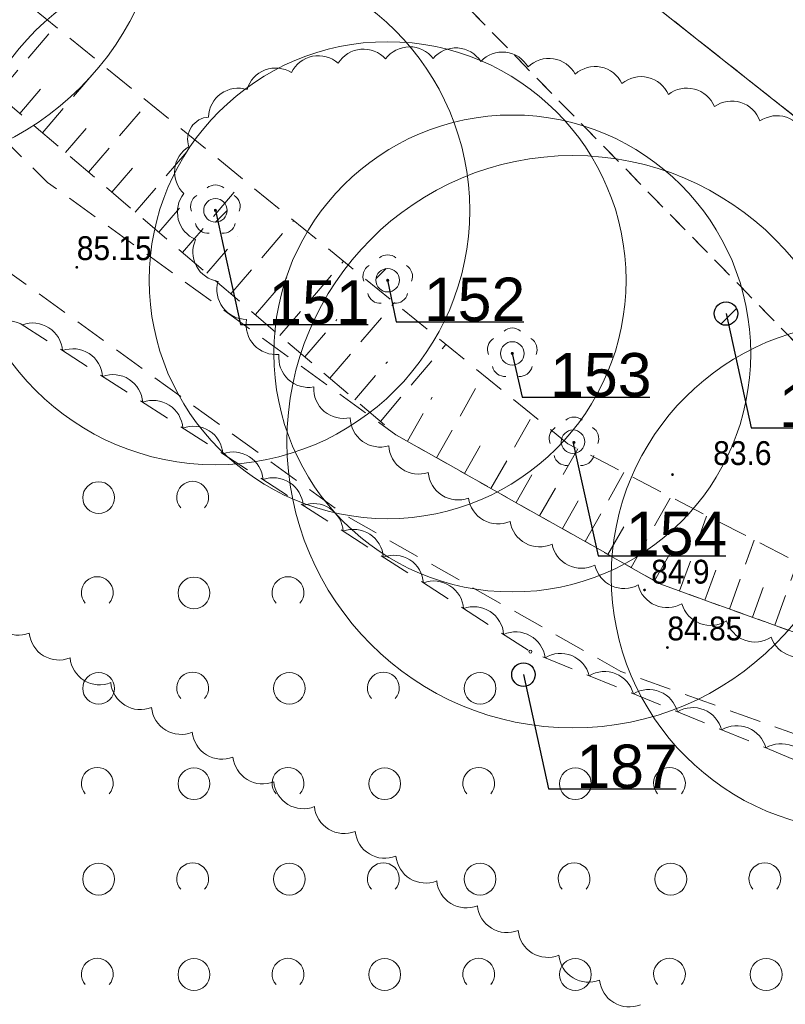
# Model space of a CAD drawing. Header units: metres. Extents: x 6540907 to 6541833, y 5893434 to 5894895.
# Tile 152 of 256: x 6541474 to 6541498, y 5893604 to 5893635. Entities that reach past the tile are written whole.
import ezdxf
from ezdxf import colors
from ezdxf.entities.mleader import LeaderData, LeaderLine
from ezdxf.enums import TextEntityAlignment as Align
from ezdxf.math import Vec2, Vec3

# ---------------------------------------------------------------- set-up
doc = ezdxf.new("R2010")
doc.units = ezdxf.units.M
doc.header["$MEASUREMENT"] = 0
for name, pattern in [('1.0_0.5', [1.5, 1, -0.5]), ('219-500', [0, 0]), ('egug-500', [1, 0.5, -0.5])]:
    doc.linetypes.add(name, pattern=pattern)
doc.layers.get('0').update_dxf_attribs({"color": 2, "linetype": 'CONTINUOUS', "lineweight": 5})
for name, color, linetype, lineweight in [('140-Punkty robocze', 251, 'CONTINUOUS', 9), ('218-kontur użytku gruntowego', 251, 'CONTINUOUS', 9), ('219-działka ewidencyjna', 152, 'CONTINUOUS', 18), ('chodnik', 251, 'CONTINUOUS', 9), ('drzewo liściaste', 251, 'CONTINUOUS', 9), ('pikieta naturalna', 251, 'CONTINUOUS', 9), ('pikieta naturalna-Atr2', 251, 'CONTINUOUS', 9), ('pikieta sztuczna', 251, 'CONTINUOUS', 9), ('pikieta sztuczna-Atr2', 251, 'CONTINUOUS', 9), ('skarpa nieumocniona', 251, 'CONTINUOUS', 9), ('z_g_TOPOLE_e2', 30, 'CONTINUOUS', 20), ('z_g_TOPOLE_out_E1', 12, 'CONTINUOUS', 20), ('z_i_drzewa_opis', 7, 'CONTINUOUS', 25), ('zadrzewienie  zakrzewienie', 252, 'CONTINUOUS', 15)]:
    doc.layers.add(name, color=color, linetype=linetype, lineweight=lineweight)
doc.layers.add('z_i_masywy_grupy', color=7, linetype='CONTINUOUS', lineweight=13, true_color=0x7f926c)
doc.styles.add('Opisowy', font='arial.ttf')
doc.styles.get("Standard").update_dxf_attribs({"font": 'Arial', "width": 0.75})

# ---------------------------------------------------------------- blocks, each defined once
blk = doc.blocks.new('PW01')
at = {"linetype": 'Continuous', "lineweight": 13}
h = blk.add_hatch(color=0, dxfattribs=at)
edge = h.paths.add_edge_path()
edge.add_arc((0, 0), 0.045, 0, 360)
blk = doc.blocks.new('OTZK1')
at = {"color": 0, "linetype": 'Continuous'}
blk.add_circle((0, 0), 0.5, dxfattribs=at)
blk = doc.blocks.new('OTZK2')
at = {"color": 0, "linetype": 'Continuous'}
blk.add_arc((0, 0), 0.5, 318.85, 221.162, dxfattribs=at)
blk = doc.blocks.new('OP021')
at = {"linetype": 'Continuous', "lineweight": 13}
h = blk.add_hatch(color=0, dxfattribs=at)
edge = h.paths.add_edge_path()
edge.add_arc((0, 0), 0.05, 0, 360)
at = {"color": 0, "linetype": 'Continuous', "lineweight": 13}
for centre, start, end in [((0, 0.4), 49.272, 130.728), ((-0.38, 0.124), 121.308, 202.548), ((0.38, 0.124), 337.452, 58.692), ((-0.235, -0.324), 193.221, 274.871), ((0.235, -0.324), 265.129, 346.779)]:
    blk.add_arc(centre, 0.4, start, end, dxfattribs=at)
blk = doc.blocks.new('PIKIETA')
at = {"color": 0}
blk.add_circle((0, 0), 0.045, dxfattribs=at)
blk = doc.blocks.new('_None')
blk = doc.blocks.new('punkt')
h = blk.add_hatch()
h.set_pattern_fill('ANSI32', color=256, scale=0.2)
h.set_pattern_definition([(45, (-4781848.87, -5644337.08), (-1.34703841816, 1.34703841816), []), (45, (-4781847.972, -5644337.08), (-1.34703841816, 1.34703841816), [])])
edge = h.paths.add_edge_path()
edge.add_arc((0, 0), 0.243, 0, 360)
blk.add_circle((0, 0), 0.243)

msp = doc.modelspace()

# ---------------------------------------------------------------- linework, layer by layer
at = {"layer": '218-kontur użytku gruntowego', "linetype": 'egug-500', "lineweight": 18, "flags": 128}
for points in [[(6541528.91, 5893607.303), (6541474.93, 5893649.983)], [(6541474.93, 5893649.983), (6541528.91, 5893607.303)], [(6541506.64, 5893615.893), (6541485.44, 5893637.573)], [(6541485.44, 5893637.573), (6541506.64, 5893615.893)]]:
    msp.add_lwpolyline(points, dxfattribs=at)
at = {"layer": '219-działka ewidencyjna', "linetype": '219-500', "lineweight": 18, "flags": 128}
msp.add_lwpolyline([(6541528.91, 5893607.303), (6541415.18, 5893697.223)], dxfattribs=at)
at = {"layer": 'chodnik', "linetype": '1.0_0.5', "lineweight": 18, "flags": 128}
msp.add_lwpolyline([(6541148.09, 5893710.203), (6541121.4, 5893696.703), (6541122.75, 5893694.813), (6541149.27, 5893707.443), (6541185.84, 5893721.063), (6541214.53, 5893724.553), (6541220.14, 5893724.063), (6541232.78, 5893720.543), (6541273.74, 5893698.723), (6541292.32, 5893691.733), (6541299.58, 5893690.083), (6541311.46, 5893689.823), (6541320.71, 5893691.523), (6541358.75, 5893703.013), (6541381.84, 5893702.763), (6541383.11, 5893702.283), (6541394.29, 5893699.463), (6541417.15, 5893690.503), (6541419.74, 5893688.413), (6541430.87, 5893678.663), (6541433.75, 5893676.303), (6541442.13, 5893664.703), (6541450.88, 5893651.853), (6541461.26, 5893638.503), (6541472.88, 5893627.113), (6541484.16, 5893618.953), (6541492.85, 5893614.033), (6541512, 5893607.153), (6541515.21, 5893606.553), (6541516.3, 5893609.153), (6541512.94, 5893609.993), (6541494.11, 5893616.773), (6541485.78, 5893621.473), (6541474.82, 5893629.413), (6541463.5, 5893640.503), (6541453.3, 5893653.613), (6541444.59, 5893666.423), (6541435.95, 5893678.383), (6541432.81, 5893680.953), (6541421.67, 5893690.713), (6541418.67, 5893693.123), (6541395.21, 5893702.323), (6541384.01, 5893705.143), (6541382.4, 5893705.763), (6541358.33, 5893706.013), (6541320.17, 5893694.503), (6541310.58, 5893692.443), (6541305.73, 5893692.423), (6541301.24, 5893692.623), (6541301.24, 5893692.623), (6541293.42, 5893694.873), (6541277.75, 5893700.703), (6541274.98, 5893701.483), (6541233.63, 5893723.153), (6541220.53, 5893727.123), (6541214.73, 5893727.193), (6541185.16, 5893724.013)], close=True, dxfattribs=at)
at = {"layer": 'skarpa nieumocniona', "linetype": '1.0_0.5', "lineweight": 18, "flags": 128}
msp.add_lwpolyline([(6541517.39, 5893609.433), (6541507.44, 5893612.793), (6541491.19, 5893621.193), (6541469.93, 5893638.493), (6541452.4, 5893659.063), (6541450.94, 5893660.633), (6541445.06, 5893666.233), (6541453.3, 5893653.613), (6541463.5, 5893640.503), (6541485.78, 5893621.473), (6541494.11, 5893616.773), (6541512.94, 5893609.993)], close=True, dxfattribs=at)
for points in [[(6541473.24, 5893632.183), (6541475.06, 5893634.313)], [(6541474.66, 5893630.973), (6541476.51, 5893633.133)], [(6541473.95, 5893631.583), (6541474.87, 5893632.653)], [(6541476.11, 5893629.733), (6541477.99, 5893631.933)], [(6541475.38, 5893630.353), (6541476.32, 5893631.443)], [(6541477.58, 5893628.473), (6541479.49, 5893630.713)], [(6541476.84, 5893629.103), (6541477.79, 5893630.213)], [(6541479.07, 5893627.203), (6541481.01, 5893629.473)], [(6541478.32, 5893627.843), (6541479.29, 5893628.973)], [(6541480.59, 5893625.903), (6541482.56, 5893628.213)], [(6541479.83, 5893626.553), (6541480.81, 5893627.703)], [(6541482.13, 5893624.593), (6541484.13, 5893626.933)], [(6541481.36, 5893625.253), (6541482.35, 5893626.413)], [(6541483.7, 5893623.253), (6541485.73, 5893625.633)], [(6541482.91, 5893623.923), (6541483.92, 5893625.103)], [(6541485.29, 5893621.893), (6541487.35, 5893624.313)], [(6541484.49, 5893622.573), (6541485.51, 5893623.773)], [(6541487.06, 5893620.753), (6541488.53, 5893623.363)], [(6541486.14, 5893621.273), (6541486.92, 5893622.653)], [(6541488.77, 5893619.783), (6541490.08, 5893622.093)], [(6541487.94, 5893620.253), (6541488.63, 5893621.483)], [(6541490.3, 5893618.923), (6541491.5, 5893621.033)], [(6541489.56, 5893619.343), (6541490.18, 5893620.433)], [(6541491.73, 5893618.113), (6541492.95, 5893620.283)], [(6541491.02, 5893618.523), (6541491.62, 5893619.593)], [(6541493.18, 5893617.303), (6541494.43, 5893619.523)], [(6541492.45, 5893617.713), (6541493.07, 5893618.803)], [(6541494.7, 5893616.563), (6541495.56, 5893618.933)], [(6541496.27, 5893615.993), (6541497.05, 5893618.163)], [(6541493.91, 5893616.883), (6541494.55, 5893618.003)], [(6541497.7, 5893615.483), (6541498.41, 5893617.463)], [(6541495.5, 5893616.273), (6541495.91, 5893617.403)], [(6541497, 5893615.733), (6541497.37, 5893616.773)]]:
    msp.add_lwpolyline(points, dxfattribs=at)
at = {"layer": 'z_g_TOPOLE_e2', "linetype": 'Continuous'}
for centre, radius in [((6541485.519, 5893626.335), 7.5), ((6541489.441, 5893624.031), 7.5), ((6541491.349, 5893621.255), 9), ((6541500.551, 5893617.011), 8)]:
    msp.add_circle(centre, radius, dxfattribs=at)
at = {"layer": 'z_g_TOPOLE_out_E1', "linetype": 'Continuous'}
for centre, radius in [((6541467.451, 5893640.431), 8), ((6541469.491, 5893638.761), 9), ((6541480.101, 5893628.531), 8)]:
    msp.add_circle(centre, radius, dxfattribs=at)
at = {"layer": 'z_i_masywy_grupy', "linetype": 'Continuous'}
for points in [[(6541498.654, 5893630.869, 0.5), (6541497.231, 5893631.343, 0.5), (6541495.801, 5893631.795, 0.5), (6541494.349, 5893632.173, 0.5), (6541492.891, 5893632.523, 0.5), (6541491.42, 5893632.817, 0.5), (6541489.938, 5893633.043, 0.5), (6541488.449, 5893633.219, 0.5), (6541486.952, 5893633.311, 0.5), (6541485.453, 5893633.293, 0.5), (6541483.961, 5893633.16, 0.5), (6541482.494, 5893632.865, 0.5), (6541481.099, 5893632.332, 0.5), (6541479.886, 5893631.467, 0.5), (6541479.268, 5893630.535, 0.5), (6541479.11, 5893629.06, 0.5), (6541479.479, 5893627.618, 0.5), (6541480.184, 5893626.299, 0.5), (6541481.083, 5893625.101, 0.5), (6541482.1, 5893624.002, 0.5), (6541483.194, 5893622.977, 0.5), (6541484.342, 5893622.012, 0.5), (6541485.555, 5893621.129, 0.5), (6541486.796, 5893620.289, 0.5), (6541488.063, 5893619.485, 0.5), (6541489.37, 5893618.749, 0.5), (6541490.69, 5893618.037, 0.5), (6541492.036, 5893617.376, 0.5), (6541493.4, 5893616.753, 0.5), (6541494.778, 5893616.161, 0.5), (6541496.179, 5893615.624, 0.5), (6541497.586, 5893615.106, 0.5), (6541499.016, 5893614.653, 0.5)], [(6541498.802, 5893611.058, 0.5), (6541497.414, 5893611.625, 0.5), (6541496.025, 5893612.193, 0.5), (6541494.637, 5893612.761, 0.5), (6541493.248, 5893613.329, 0.5), (6541491.86, 5893613.897, 0.5), (6541490.472, 5893614.464, 0.5), (6541489.168, 5893615.195, 0.5), (6541487.906, 5893616.006, 0.5), (6541486.645, 5893616.817, 0.5), (6541485.383, 5893617.629, 0.5), (6541484.121, 5893618.44, 0.5), (6541482.86, 5893619.252, 0.5), (6541481.598, 5893620.063, 0.5), (6541480.337, 5893620.874, 0.5), (6541479.075, 5893621.686, 0.5), (6541477.813, 5893622.497, 0.5), (6541476.552, 5893623.308, 0.5), (6541475.29, 5893624.12, 0.5), (6541474.028, 5893624.931, 0.5), (6541472.91, 5893624.509, 0.5)], [(6541472.964, 5893616.016, 0.5), (6541474.245, 5893615.237, 0.5), (6541475.527, 5893614.457, 0.5), (6541476.808, 5893613.678, 0.5), (6541478.09, 5893612.898, 0.5), (6541479.372, 5893612.119, 0.5), (6541480.653, 5893611.339, 0.5), (6541481.935, 5893610.56, 0.5), (6541483.216, 5893609.78, 0.5), (6541484.498, 5893609.001, 0.5), (6541485.779, 5893608.221, 0.5), (6541487.061, 5893607.442, 0.5), (6541488.342, 5893606.663, 0.5), (6541489.624, 5893605.883, 0.5), (6541490.906, 5893605.104, 0.5), (6541492.187, 5893604.324, 0.5), (6541493.469, 5893603.545, 0.5)]]:
    msp.add_lwpolyline(points, format="xyb", dxfattribs=at)
at = {"layer": 'zadrzewienie  zakrzewienie', "linetype": '1.0_0.5', "lineweight": 18, "flags": 128}
msp.add_lwpolyline([(6541318.34, 5893663.733), (6541365.21, 5893661.933), (6541400.25, 5893649.713), (6541416.54, 5893642.433), (6541431.06, 5893618.613), (6541451.77, 5893599.913), (6541474.69, 5893569.413), (6541515.21, 5893606.553), (6541506.98, 5893607.713), (6541490.01, 5893614.653), (6541473.59, 5893625.213), (6541460.36, 5893637.543), (6541433.18, 5893675.253), (6541416.44, 5893688.933), (6541382.33, 5893701.533), (6541358.84, 5893701.623), (6541325.63, 5893691.723), (6541325.63, 5893691.723)], close=True, dxfattribs=at)

# ---------------------------------------------------------------- block references
at = {"layer": '140-Punkty robocze', "linetype": 'Continuous', "lineweight": 13}
msp.add_blockref('PIKIETA', (6541490.01, 5893614.653), dxfattribs=at)
at = {"layer": 'drzewo liściaste', "linetype": 'Continuous', "lineweight": 18}
for p in [(6541480.1, 5893628.533), (6541480.1, 5893628.533), (6541480.1, 5893628.533), (6541485.52, 5893626.333), (6541485.52, 5893626.333), (6541485.52, 5893626.333), (6541489.44, 5893624.033), (6541489.44, 5893624.033), (6541489.44, 5893624.033), (6541491.38, 5893621.233), (6541491.38, 5893621.233), (6541491.38, 5893621.233)]:
    msp.add_blockref('OP021', p, dxfattribs=at)
at = {"layer": 'pikieta naturalna', "linetype": 'Continuous', "lineweight": 13}
for p in [(6541494.48, 5893620.223), (6541493.6, 5893616.593)]:
    msp.add_blockref('PW01', p, dxfattribs=at)
at = {"layer": 'pikieta sztuczna', "linetype": 'Continuous', "lineweight": 13}
for p in [(6541475.74, 5893626.743), (6541494.32, 5893614.783)]:
    msp.add_blockref('PW01', p, dxfattribs=at)
at = {"layer": 'z_g_TOPOLE_e2', "linetype": 'Continuous', "xscale": 1.520278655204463, "yscale": 1.520278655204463, "zscale": 1.520278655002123}
for p in [(6541485.519, 5893626.335), (6541489.441, 5893624.031), (6541491.349, 5893621.255)]:
    msp.add_blockref('punkt', p, dxfattribs=at)
at = {"layer": 'z_g_TOPOLE_out_E1', "linetype": 'Continuous', "xscale": 1.520278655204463, "yscale": 1.520278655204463, "zscale": 1.520278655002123}
msp.add_blockref('punkt', (6541480.101, 5893628.531), dxfattribs=at)
at = {"layer": 'z_i_drzewa_opis', "ltscale": 0.01, "xscale": 1.520278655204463, "yscale": 1.520278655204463, "zscale": 1.520278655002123}
for p in [(6541496.163, 5893625.286), (6541489.792, 5893613.931)]:
    msp.add_blockref('punkt', p, dxfattribs=at)
at = {"layer": 'zadrzewienie  zakrzewienie', "linetype": 'Continuous', "lineweight": 18}
for name, p in [('OTZK1', (6541476.426, 5893619.499)), ('OTZK2', (6541479.384, 5893619.51)), ('OTZK2', (6541476.384, 5893616.51)), ('OTZK1', (6541479.426, 5893616.499)), ('OTZK2', (6541482.384, 5893616.51)), ('OTZK2', (6541479.384, 5893613.51)), ('OTZK2', (6541485.384, 5893613.51)), ('OTZK1', (6541476.426, 5893613.499)), ('OTZK1', (6541482.426, 5893613.499)), ('OTZK1', (6541488.426, 5893613.499)), ('OTZK2', (6541476.384, 5893610.51)), ('OTZK1', (6541479.426, 5893610.499)), ('OTZK2', (6541482.384, 5893610.51)), ('OTZK1', (6541485.426, 5893610.499)), ('OTZK2', (6541488.384, 5893610.51)), ('OTZK1', (6541491.426, 5893610.499)), ('OTZK2', (6541494.384, 5893610.51)), ('OTZK1', (6541476.426, 5893607.499)), ('OTZK2', (6541479.384, 5893607.51)), ('OTZK1', (6541482.426, 5893607.499)), ('OTZK2', (6541485.384, 5893607.51)), ('OTZK1', (6541488.426, 5893607.499)), ('OTZK2', (6541491.384, 5893607.51)), ('OTZK1', (6541494.426, 5893607.499)), ('OTZK2', (6541497.384, 5893607.51)), ('OTZK2', (6541476.384, 5893604.51)), ('OTZK2', (6541482.384, 5893604.51)), ('OTZK2', (6541488.384, 5893604.51)), ('OTZK2', (6541494.384, 5893604.51)), ('OTZK1', (6541479.426, 5893604.499)), ('OTZK1', (6541485.426, 5893604.499)), ('OTZK1', (6541491.426, 5893604.499)), ('OTZK1', (6541497.426, 5893604.499))]:
    msp.add_blockref(name, p, dxfattribs=at)

# ---------------------------------------------------------------- texts
at = {"layer": 'pikieta naturalna-Atr2', "width": 0.9}
for s, p in [('83.6', (6541495.76, 5893620.523)), ('84.9', (6541493.81, 5893616.793))]:
    msp.add_text(s, height=0.75, dxfattribs=at).set_placement(p)
at = {"layer": 'pikieta sztuczna-Atr2', "width": 0.9}
for s, p in [('85.15', (6541475.74, 5893626.743)), ('84.85', (6541494.32, 5893614.783))]:
    msp.add_text(s, height=0.75, dxfattribs=at).set_placement(p, align=Align.BOTTOM_LEFT)

# ---------------------------------------------------------------- leaders
at = {"layer": 'z_g_TOPOLE_e2', "linetype": 'Continuous'}
ml = msp.add_multileader_mtext('Standard', dxfattribs=at)
ml.set_content('152', color=256, style='Opisowy')
ml.set_leader_properties()
ml.set_arrow_properties(name='NONE')
ml.build(insert=Vec2(0, 0))
ml.multileader.update_dxf_attribs({"has_dogleg": 0, "text_left_attachment_type": 6, "text_right_attachment_type": 5, "text_top_attachment_type": 0, "text_bottom_attachment_type": 0, "dogleg_length": 1.914, "arrow_head_size": 7.005})
ctx = ml.context
ctx.base_point, ctx.char_height, ctx.arrow_head_size, ctx.landing_gap_size, ctx.plane_origin = Vec3(6541485.784, 5893625.026), 1.3683, 7.005, 0.876, Vec3(6541478.936, 5893618.358)
ctx.left_attachment, ctx.right_attachment, ctx.attachment_type = 6, 5, 2
notes = []
notes.append((ctx, [(1, (1, 1, 0), (6541482.743, 5893625.026), (1, 0), 3.041, [(0, [(6541485.519, 5893626.335), (6541485.784, 5893625.026), (6541485.784, 5893625.026), (6541485.784, 5893625.026), (6541485.784, 5893625.026), (6541485.784, 5893625.026), (6541485.784, 5893625.026), (6541485.784, 5893625.026), (6541485.784, 5893625.026), (6541485.784, 5893625.026), (6541485.784, 5893625.026), (6541485.784, 5893625.026), (6541485.784, 5893625.026), (6541485.784, 5893625.026), (6541485.784, 5893625.026), (6541485.784, 5893625.026), (6541485.784, 5893625.026), (6541485.784, 5893625.026), (6541485.784, 5893625.026), (6541485.784, 5893625.026), (6541485.784, 5893625.026), (6541485.784, 5893625.026), (6541485.784, 5893625.026), (6541485.784, 5893625.026), (6541485.784, 5893625.026), (6541485.784, 5893625.026), (6541485.784, 5893625.026), (6541485.784, 5893625.026), (6541485.784, 5893625.026), (6541485.784, 5893625.026), (6541485.784, 5893625.026), (6541485.784, 5893625.026), (6541485.784, 5893625.026), (6541485.784, 5893625.026), (6541485.784, 5893625.026), (6541485.784, 5893625.026), (6541485.784, 5893625.026), (6541485.784, 5893625.026), (6541485.784, 5893625.026), (6541485.784, 5893625.026), (6541485.784, 5893625.026), (6541485.784, 5893625.026), (6541485.784, 5893625.026), (6541485.784, 5893625.026), (6541485.784, 5893625.026), (6541485.784, 5893625.026), (6541485.784, 5893625.026), (6541485.784, 5893625.026), (6541485.784, 5893625.026), (6541485.784, 5893625.026), (6541485.784, 5893625.026), (6541485.784, 5893625.026), (6541485.784, 5893625.026), (6541485.784, 5893625.026), (6541485.784, 5893625.026), (6541485.784, 5893625.026), (6541485.784, 5893625.026), (6541485.784, 5893625.026), (6541485.784, 5893625.026), (6541485.784, 5893625.026), (6541485.784, 5893625.026), (6541485.784, 5893625.026), (6541485.784, 5893625.026), (6541485.784, 5893625.026), (6541485.784, 5893625.026), (6541485.784, 5893625.026), (6541485.784, 5893625.026), (6541485.784, 5893625.026), (6541485.784, 5893625.026), (6541485.784, 5893625.026), (6541485.784, 5893625.026), (6541485.784, 5893625.026), (6541485.784, 5893625.026), (6541485.784, 5893625.026), (6541485.784, 5893625.026), (6541485.784, 5893625.026), (6541485.784, 5893625.026), (6541485.784, 5893625.026), (6541485.784, 5893625.026), (6541485.784, 5893625.026), (6541485.784, 5893625.026), (6541485.784, 5893625.026), (6541485.784, 5893625.026), (6541485.784, 5893625.026), (6541485.784, 5893625.026), (6541485.784, 5893625.026), (6541485.784, 5893625.026), (6541485.784, 5893625.026), (6541485.784, 5893625.026), (6541485.784, 5893625.026), (6541485.784, 5893625.026), (6541485.784, 5893625.026), (6541485.784, 5893625.026), (6541485.784, 5893625.026), (6541485.784, 5893625.026), (6541485.784, 5893625.026), (6541485.784, 5893625.026), (6541485.784, 5893625.026), (6541485.784, 5893625.026), (6541485.784, 5893625.026), (6541485.784, 5893625.026), (6541485.784, 5893625.026), (6541485.784, 5893625.026), (6541485.784, 5893625.026), (6541485.784, 5893625.026), (6541485.784, 5893625.026), (6541485.784, 5893625.026), (6541485.784, 5893625.026), (6541485.784, 5893625.026), (6541485.784, 5893625.026), (6541485.784, 5893625.026), (6541485.784, 5893625.026), (6541485.784, 5893625.026), (6541485.784, 5893625.026), (6541485.784, 5893625.026), (6541485.784, 5893625.026), (6541485.784, 5893625.026), (6541485.784, 5893625.026), (6541485.784, 5893625.026), (6541485.784, 5893625.026), (6541485.784, 5893625.026), (6541485.784, 5893625.026), (6541485.784, 5893625.026), (6541485.784, 5893625.026), (6541485.784, 5893625.026), (6541485.784, 5893625.026), (6541485.784, 5893625.026), (6541485.784, 5893625.026)], 256, [])])]))
ctx.mtext.insert, ctx.mtext.flow_direction = Vec3(6541486.659, 5893626.417), 5
ml = msp.add_multileader_mtext('Standard', dxfattribs=at)
ml.set_content('153', color=256, style='Opisowy')
ml.set_leader_properties()
ml.set_arrow_properties(name='NONE')
ml.build(insert=Vec2(0, 0))
ml.multileader.update_dxf_attribs({"has_dogleg": 0, "text_left_attachment_type": 6, "text_right_attachment_type": 5, "text_top_attachment_type": 0, "text_bottom_attachment_type": 0, "dogleg_length": 1.914, "arrow_head_size": 7.005})
ctx = ml.context
ctx.base_point, ctx.char_height, ctx.arrow_head_size, ctx.landing_gap_size, ctx.plane_origin = Vec3(6541489.755, 5893622.653), 1.3683, 7.005, 0.876, Vec3(6541482.858, 5893616.054)
ctx.left_attachment, ctx.right_attachment, ctx.attachment_type = 6, 5, 2
notes.append((ctx, [(1, (1, 1, 0), (6541486.715, 5893622.653), (1, 0), 3.041, [(0, [(6541489.441, 5893624.031), (6541489.755, 5893622.653), (6541489.755, 5893622.653), (6541489.755, 5893622.653), (6541489.755, 5893622.653), (6541489.755, 5893622.653), (6541489.755, 5893622.653), (6541489.755, 5893622.653), (6541489.755, 5893622.653), (6541489.755, 5893622.653), (6541489.755, 5893622.653), (6541489.755, 5893622.653), (6541489.755, 5893622.653), (6541489.755, 5893622.653), (6541489.755, 5893622.653), (6541489.755, 5893622.653), (6541489.755, 5893622.653), (6541489.755, 5893622.653), (6541489.755, 5893622.653), (6541489.755, 5893622.653), (6541489.755, 5893622.653), (6541489.755, 5893622.653), (6541489.755, 5893622.653), (6541489.755, 5893622.653), (6541489.755, 5893622.653), (6541489.755, 5893622.653), (6541489.755, 5893622.653), (6541489.755, 5893622.653), (6541489.755, 5893622.653), (6541489.755, 5893622.653), (6541489.755, 5893622.653), (6541489.755, 5893622.653), (6541489.755, 5893622.653), (6541489.755, 5893622.653), (6541489.755, 5893622.653), (6541489.755, 5893622.653), (6541489.755, 5893622.653), (6541489.755, 5893622.653), (6541489.755, 5893622.653), (6541489.755, 5893622.653), (6541489.755, 5893622.653), (6541489.755, 5893622.653), (6541489.755, 5893622.653), (6541489.755, 5893622.653), (6541489.755, 5893622.653), (6541489.755, 5893622.653), (6541489.755, 5893622.653), (6541489.755, 5893622.653), (6541489.755, 5893622.653), (6541489.755, 5893622.653), (6541489.755, 5893622.653), (6541489.755, 5893622.653), (6541489.755, 5893622.653), (6541489.755, 5893622.653), (6541489.755, 5893622.653), (6541489.755, 5893622.653), (6541489.755, 5893622.653), (6541489.755, 5893622.653), (6541489.755, 5893622.653), (6541489.755, 5893622.653), (6541489.755, 5893622.653), (6541489.755, 5893622.653), (6541489.755, 5893622.653), (6541489.755, 5893622.653), (6541489.755, 5893622.653), (6541489.755, 5893622.653), (6541489.755, 5893622.653), (6541489.755, 5893622.653), (6541489.755, 5893622.653), (6541489.755, 5893622.653), (6541489.755, 5893622.653), (6541489.755, 5893622.653), (6541489.755, 5893622.653), (6541489.755, 5893622.653), (6541489.755, 5893622.653), (6541489.755, 5893622.653), (6541489.755, 5893622.653), (6541489.755, 5893622.653), (6541489.755, 5893622.653), (6541489.755, 5893622.653), (6541489.755, 5893622.653), (6541489.755, 5893622.653), (6541489.755, 5893622.653), (6541489.755, 5893622.653), (6541489.755, 5893622.653), (6541489.755, 5893622.653), (6541489.755, 5893622.653), (6541489.755, 5893622.653), (6541489.755, 5893622.653), (6541489.755, 5893622.653), (6541489.755, 5893622.653), (6541489.755, 5893622.653), (6541489.755, 5893622.653), (6541489.755, 5893622.653), (6541489.755, 5893622.653), (6541489.755, 5893622.653), (6541489.755, 5893622.653), (6541489.755, 5893622.653), (6541489.755, 5893622.653), (6541489.755, 5893622.653), (6541489.755, 5893622.653), (6541489.755, 5893622.653), (6541489.755, 5893622.653), (6541489.755, 5893622.653), (6541489.755, 5893622.653), (6541489.755, 5893622.653), (6541489.755, 5893622.653), (6541489.755, 5893622.653), (6541489.755, 5893622.653), (6541489.755, 5893622.653), (6541489.755, 5893622.653), (6541489.755, 5893622.653), (6541489.755, 5893622.653), (6541489.755, 5893622.653), (6541489.755, 5893622.653), (6541489.755, 5893622.653), (6541489.755, 5893622.653), (6541489.755, 5893622.653), (6541489.755, 5893622.653), (6541489.755, 5893622.653), (6541489.755, 5893622.653), (6541489.755, 5893622.653), (6541489.755, 5893622.653), (6541489.755, 5893622.653), (6541489.755, 5893622.653), (6541489.755, 5893622.653), (6541489.755, 5893622.653), (6541489.755, 5893622.653)], 256, [])])]))
ctx.mtext.insert, ctx.mtext.flow_direction = Vec3(6541490.631, 5893624.046), 5
ml = msp.add_multileader_mtext('Standard', dxfattribs=at)
ml.set_content('154', color=256, style='Opisowy')
ml.set_leader_properties()
ml.set_arrow_properties(name='NONE')
ml.build(insert=Vec2(0, 0))
ml.multileader.update_dxf_attribs({"has_dogleg": 0, "text_left_attachment_type": 6, "text_right_attachment_type": 5, "text_top_attachment_type": 0, "text_bottom_attachment_type": 0, "dogleg_length": 1.914, "arrow_head_size": 7.005})
ctx = ml.context
ctx.base_point, ctx.char_height, ctx.arrow_head_size, ctx.landing_gap_size, ctx.plane_origin = Vec3(6541492.138, 5893617.663), 1.3683, 7.005, 0.876, Vec3(6541484.767, 5893613.279)
ctx.left_attachment, ctx.right_attachment, ctx.attachment_type = 6, 5, 2
notes.append((ctx, [(1, (1, 1, 0), (6541489.097, 5893617.663), (1, 0), 3.041, [(0, [(6541491.349, 5893621.255), (6541492.138, 5893617.663), (6541492.138, 5893617.663), (6541492.138, 5893617.663), (6541492.138, 5893617.663), (6541492.138, 5893617.663), (6541492.138, 5893617.663), (6541492.138, 5893617.663), (6541492.138, 5893617.663), (6541492.138, 5893617.663), (6541492.138, 5893617.663), (6541492.138, 5893617.663), (6541492.138, 5893617.663), (6541492.138, 5893617.663), (6541492.138, 5893617.663), (6541492.138, 5893617.663), (6541492.138, 5893617.663), (6541492.138, 5893617.663), (6541492.138, 5893617.663), (6541492.138, 5893617.663), (6541492.138, 5893617.663), (6541492.138, 5893617.663), (6541492.138, 5893617.663), (6541492.138, 5893617.663), (6541492.138, 5893617.663), (6541492.138, 5893617.663), (6541492.138, 5893617.663), (6541492.138, 5893617.663), (6541492.138, 5893617.663), (6541492.138, 5893617.663), (6541492.138, 5893617.663), (6541492.138, 5893617.663), (6541492.138, 5893617.663), (6541492.138, 5893617.663), (6541492.138, 5893617.663), (6541492.138, 5893617.663), (6541492.138, 5893617.663), (6541492.138, 5893617.663), (6541492.138, 5893617.663), (6541492.138, 5893617.663), (6541492.138, 5893617.663), (6541492.138, 5893617.663), (6541492.138, 5893617.663), (6541492.138, 5893617.663), (6541492.138, 5893617.663), (6541492.138, 5893617.663), (6541492.138, 5893617.663), (6541492.138, 5893617.663), (6541492.138, 5893617.663), (6541492.138, 5893617.663), (6541492.138, 5893617.663), (6541492.138, 5893617.663), (6541492.138, 5893617.663), (6541492.138, 5893617.663), (6541492.138, 5893617.663), (6541492.138, 5893617.663), (6541492.138, 5893617.663), (6541492.138, 5893617.663), (6541492.138, 5893617.663), (6541492.138, 5893617.663), (6541492.138, 5893617.663), (6541492.138, 5893617.663), (6541492.138, 5893617.663), (6541492.138, 5893617.663), (6541492.138, 5893617.663), (6541492.138, 5893617.663), (6541492.138, 5893617.663), (6541492.138, 5893617.663), (6541492.138, 5893617.663), (6541492.138, 5893617.663), (6541492.138, 5893617.663), (6541492.138, 5893617.663), (6541492.138, 5893617.663), (6541492.138, 5893617.663), (6541492.138, 5893617.663), (6541492.138, 5893617.663), (6541492.138, 5893617.663), (6541492.138, 5893617.663), (6541492.138, 5893617.663), (6541492.138, 5893617.663), (6541492.138, 5893617.663), (6541492.138, 5893617.663), (6541492.138, 5893617.663), (6541492.138, 5893617.663), (6541492.138, 5893617.663), (6541492.138, 5893617.663), (6541492.138, 5893617.663), (6541492.138, 5893617.663), (6541492.138, 5893617.663), (6541492.138, 5893617.663), (6541492.138, 5893617.663), (6541492.138, 5893617.663), (6541492.138, 5893617.663), (6541492.138, 5893617.663), (6541492.138, 5893617.663), (6541492.138, 5893617.663), (6541492.138, 5893617.663), (6541492.138, 5893617.663), (6541492.138, 5893617.663), (6541492.138, 5893617.663), (6541492.138, 5893617.663), (6541492.138, 5893617.663), (6541492.138, 5893617.663), (6541492.138, 5893617.663), (6541492.138, 5893617.663), (6541492.138, 5893617.663), (6541492.138, 5893617.663), (6541492.138, 5893617.663), (6541492.138, 5893617.663), (6541492.138, 5893617.663), (6541492.138, 5893617.663), (6541492.138, 5893617.663), (6541492.138, 5893617.663), (6541492.138, 5893617.663), (6541492.138, 5893617.663), (6541492.138, 5893617.663), (6541492.138, 5893617.663), (6541492.138, 5893617.663), (6541492.138, 5893617.663), (6541492.138, 5893617.663), (6541492.138, 5893617.663), (6541492.138, 5893617.663), (6541492.138, 5893617.663), (6541492.138, 5893617.663), (6541492.138, 5893617.663), (6541492.138, 5893617.663), (6541492.138, 5893617.663), (6541492.138, 5893617.663)], 256, [])])]))
ctx.mtext.insert, ctx.mtext.flow_direction = Vec3(6541493.013, 5893619.055), 5
at = {"layer": 'z_g_TOPOLE_out_E1', "linetype": 'Continuous'}
ml = msp.add_multileader_mtext('Standard', dxfattribs=at)
ml.set_content('151', color=256, style='Opisowy')
ml.set_leader_properties()
ml.set_arrow_properties(name='NONE')
ml.build(insert=Vec2(0, 0))
ml.multileader.update_dxf_attribs({"has_dogleg": 0, "text_left_attachment_type": 6, "text_right_attachment_type": 5, "text_top_attachment_type": 0, "text_bottom_attachment_type": 0, "dogleg_length": 1.914, "arrow_head_size": 7.005})
ctx = ml.context
ctx.base_point, ctx.char_height, ctx.arrow_head_size, ctx.landing_gap_size, ctx.plane_origin = Vec3(6541480.89, 5893624.938), 1.3683, 7.005, 0.876, Vec3(6541473.518, 5893620.554)
ctx.left_attachment, ctx.right_attachment, ctx.attachment_type = 6, 5, 2
notes.append((ctx, [(1, (1, 1, 0), (6541477.849, 5893624.938), (1, 0), 3.041, [(0, [(6541480.101, 5893628.531), (6541480.89, 5893624.938), (6541480.89, 5893624.938), (6541480.89, 5893624.938), (6541480.89, 5893624.938), (6541480.89, 5893624.938), (6541480.89, 5893624.938), (6541480.89, 5893624.938), (6541480.89, 5893624.938), (6541480.89, 5893624.938), (6541480.89, 5893624.938), (6541480.89, 5893624.938), (6541480.89, 5893624.938), (6541480.89, 5893624.938), (6541480.89, 5893624.938), (6541480.89, 5893624.938), (6541480.89, 5893624.938), (6541480.89, 5893624.938), (6541480.89, 5893624.938), (6541480.89, 5893624.938), (6541480.89, 5893624.938), (6541480.89, 5893624.938), (6541480.89, 5893624.938), (6541480.89, 5893624.938), (6541480.89, 5893624.938), (6541480.89, 5893624.938), (6541480.89, 5893624.938), (6541480.89, 5893624.938), (6541480.89, 5893624.938), (6541480.89, 5893624.938), (6541480.89, 5893624.938), (6541480.89, 5893624.938), (6541480.89, 5893624.938), (6541480.89, 5893624.938), (6541480.89, 5893624.938), (6541480.89, 5893624.938), (6541480.89, 5893624.938), (6541480.89, 5893624.938), (6541480.89, 5893624.938), (6541480.89, 5893624.938), (6541480.89, 5893624.938), (6541480.89, 5893624.938), (6541480.89, 5893624.938), (6541480.89, 5893624.938), (6541480.89, 5893624.938), (6541480.89, 5893624.938), (6541480.89, 5893624.938), (6541480.89, 5893624.938), (6541480.89, 5893624.938), (6541480.89, 5893624.938), (6541480.89, 5893624.938), (6541480.89, 5893624.938), (6541480.89, 5893624.938), (6541480.89, 5893624.938), (6541480.89, 5893624.938), (6541480.89, 5893624.938), (6541480.89, 5893624.938), (6541480.89, 5893624.938), (6541480.89, 5893624.938), (6541480.89, 5893624.938), (6541480.89, 5893624.938), (6541480.89, 5893624.938), (6541480.89, 5893624.938), (6541480.89, 5893624.938), (6541480.89, 5893624.938), (6541480.89, 5893624.938), (6541480.89, 5893624.938), (6541480.89, 5893624.938), (6541480.89, 5893624.938), (6541480.89, 5893624.938), (6541480.89, 5893624.938), (6541480.89, 5893624.938), (6541480.89, 5893624.938), (6541480.89, 5893624.938), (6541480.89, 5893624.938), (6541480.89, 5893624.938), (6541480.89, 5893624.938), (6541480.89, 5893624.938), (6541480.89, 5893624.938), (6541480.89, 5893624.938), (6541480.89, 5893624.938), (6541480.89, 5893624.938), (6541480.89, 5893624.938), (6541480.89, 5893624.938), (6541480.89, 5893624.938), (6541480.89, 5893624.938), (6541480.89, 5893624.938), (6541480.89, 5893624.938), (6541480.89, 5893624.938), (6541480.89, 5893624.938), (6541480.89, 5893624.938), (6541480.89, 5893624.938), (6541480.89, 5893624.938), (6541480.89, 5893624.938), (6541480.89, 5893624.938), (6541480.89, 5893624.938), (6541480.89, 5893624.938), (6541480.89, 5893624.938), (6541480.89, 5893624.938), (6541480.89, 5893624.938), (6541480.89, 5893624.938), (6541480.89, 5893624.938), (6541480.89, 5893624.938), (6541480.89, 5893624.938), (6541480.89, 5893624.938), (6541480.89, 5893624.938), (6541480.89, 5893624.938), (6541480.89, 5893624.938), (6541480.89, 5893624.938), (6541480.89, 5893624.938), (6541480.89, 5893624.938), (6541480.89, 5893624.938), (6541480.89, 5893624.938), (6541480.89, 5893624.938), (6541480.89, 5893624.938), (6541480.89, 5893624.938), (6541480.89, 5893624.938), (6541480.89, 5893624.938), (6541480.89, 5893624.938), (6541480.89, 5893624.938), (6541480.89, 5893624.938), (6541480.89, 5893624.938), (6541480.89, 5893624.938), (6541480.89, 5893624.938), (6541480.89, 5893624.938), (6541480.89, 5893624.938), (6541480.89, 5893624.938), (6541480.89, 5893624.938)], 256, [])])]))
ctx.mtext.insert, ctx.mtext.flow_direction = Vec3(6541481.765, 5893626.33), 5
at = {"layer": 'z_i_drzewa_opis'}
ml = msp.add_multileader_mtext('Standard', dxfattribs=at)
ml.set_content('190', color=256, style='Opisowy')
ml.set_leader_properties()
ml.set_arrow_properties(name='NONE')
ml.build(insert=Vec2(0, 0))
ml.multileader.update_dxf_attribs({"has_dogleg": 0, "text_left_attachment_type": 6, "text_right_attachment_type": 5, "text_top_attachment_type": 0, "text_bottom_attachment_type": 0, "dogleg_length": 1.914, "arrow_head_size": 7.005})
ctx = ml.context
ctx.base_point, ctx.char_height, ctx.arrow_head_size, ctx.landing_gap_size, ctx.plane_origin = Vec3(6541496.951, 5893621.694), 1.3683, 7.005, 0.876, Vec3(6541489.58, 5893617.31)
ctx.left_attachment, ctx.right_attachment, ctx.attachment_type = 6, 5, 2
notes.append((ctx, [(1, (1, 1, 0), (6541493.911, 5893621.694), (1, 0), 3.041, [(0, [(6541496.163, 5893625.286), (6541496.951, 5893621.694), (6541496.951, 5893621.694), (6541496.951, 5893621.694), (6541496.951, 5893621.694), (6541496.951, 5893621.694), (6541496.951, 5893621.694), (6541496.951, 5893621.694), (6541496.951, 5893621.694), (6541496.951, 5893621.694), (6541496.951, 5893621.694), (6541496.951, 5893621.694), (6541496.951, 5893621.694), (6541496.951, 5893621.694), (6541496.951, 5893621.694), (6541496.951, 5893621.694), (6541496.951, 5893621.694), (6541496.951, 5893621.694), (6541496.951, 5893621.694), (6541496.951, 5893621.694), (6541496.951, 5893621.694), (6541496.951, 5893621.694), (6541496.951, 5893621.694), (6541496.951, 5893621.694), (6541496.951, 5893621.694), (6541496.951, 5893621.694), (6541496.951, 5893621.694), (6541496.951, 5893621.694), (6541496.951, 5893621.694), (6541496.951, 5893621.694), (6541496.951, 5893621.694), (6541496.951, 5893621.694), (6541496.951, 5893621.694), (6541496.951, 5893621.694), (6541496.951, 5893621.694), (6541496.951, 5893621.694), (6541496.951, 5893621.694), (6541496.951, 5893621.694), (6541496.951, 5893621.694), (6541496.951, 5893621.694), (6541496.951, 5893621.694), (6541496.951, 5893621.694), (6541496.951, 5893621.694), (6541496.951, 5893621.694), (6541496.951, 5893621.694), (6541496.951, 5893621.694), (6541496.951, 5893621.694), (6541496.951, 5893621.694), (6541496.951, 5893621.694), (6541496.951, 5893621.694), (6541496.951, 5893621.694), (6541496.951, 5893621.694), (6541496.951, 5893621.694), (6541496.951, 5893621.694), (6541496.951, 5893621.694), (6541496.951, 5893621.694), (6541496.951, 5893621.694), (6541496.951, 5893621.694), (6541496.951, 5893621.694), (6541496.951, 5893621.694), (6541496.951, 5893621.694), (6541496.951, 5893621.694), (6541496.951, 5893621.694), (6541496.951, 5893621.694), (6541496.951, 5893621.694), (6541496.951, 5893621.694), (6541496.951, 5893621.694), (6541496.951, 5893621.694), (6541496.951, 5893621.694), (6541496.951, 5893621.694), (6541496.951, 5893621.694), (6541496.951, 5893621.694), (6541496.951, 5893621.694), (6541496.951, 5893621.694), (6541496.951, 5893621.694), (6541496.951, 5893621.694), (6541496.951, 5893621.694), (6541496.951, 5893621.694), (6541496.951, 5893621.694), (6541496.951, 5893621.694), (6541496.951, 5893621.694), (6541496.951, 5893621.694), (6541496.951, 5893621.694), (6541496.951, 5893621.694), (6541496.951, 5893621.694), (6541496.951, 5893621.694), (6541496.951, 5893621.694), (6541496.951, 5893621.694), (6541496.951, 5893621.694), (6541496.951, 5893621.694), (6541496.951, 5893621.694), (6541496.951, 5893621.694), (6541496.951, 5893621.694), (6541496.951, 5893621.694), (6541496.951, 5893621.694), (6541496.951, 5893621.694), (6541496.951, 5893621.694), (6541496.951, 5893621.694), (6541496.951, 5893621.694), (6541496.951, 5893621.694), (6541496.951, 5893621.694), (6541496.951, 5893621.694), (6541496.951, 5893621.694), (6541496.951, 5893621.694), (6541496.951, 5893621.694), (6541496.951, 5893621.694), (6541496.951, 5893621.694), (6541496.951, 5893621.694), (6541496.951, 5893621.694), (6541496.951, 5893621.694), (6541496.951, 5893621.694), (6541496.951, 5893621.694), (6541496.951, 5893621.694), (6541496.951, 5893621.694), (6541496.951, 5893621.694), (6541496.951, 5893621.694), (6541496.951, 5893621.694), (6541496.951, 5893621.694), (6541496.951, 5893621.694), (6541496.951, 5893621.694), (6541496.951, 5893621.694), (6541496.951, 5893621.694), (6541496.951, 5893621.694), (6541496.951, 5893621.694), (6541496.951, 5893621.694), (6541496.951, 5893621.694), (6541496.951, 5893621.694), (6541496.951, 5893621.694), (6541496.951, 5893621.694), (6541496.951, 5893621.694), (6541496.951, 5893621.694), (6541496.951, 5893621.694)], 256, [])])]))
ctx.mtext.insert, ctx.mtext.flow_direction = Vec3(6541497.827, 5893623.086), 5
ml = msp.add_multileader_mtext('Standard', dxfattribs=at)
ml.set_content('187', color=256, style='Opisowy')
ml.set_leader_properties()
ml.set_arrow_properties(name='NONE')
ml.build(insert=Vec2(0, 0))
ml.multileader.update_dxf_attribs({"has_dogleg": 0, "text_left_attachment_type": 6, "text_right_attachment_type": 5, "text_top_attachment_type": 0, "text_bottom_attachment_type": 0, "dogleg_length": 1.914, "arrow_head_size": 7.005})
ctx = ml.context
ctx.base_point, ctx.char_height, ctx.arrow_head_size, ctx.landing_gap_size, ctx.plane_origin = Vec3(6541490.58, 5893610.338), 1.3683, 7.005, 0.876, Vec3(6541483.209, 5893605.954)
ctx.left_attachment, ctx.right_attachment, ctx.attachment_type = 6, 5, 2
notes.append((ctx, [(1, (1, 1, 0), (6541487.54, 5893610.338), (1, 0), 3.041, [(0, [(6541489.792, 5893613.931), (6541490.58, 5893610.338), (6541490.58, 5893610.338), (6541490.58, 5893610.338), (6541490.58, 5893610.338), (6541490.58, 5893610.338), (6541490.58, 5893610.338), (6541490.58, 5893610.338), (6541490.58, 5893610.338), (6541490.58, 5893610.338), (6541490.58, 5893610.338), (6541490.58, 5893610.338), (6541490.58, 5893610.338), (6541490.58, 5893610.338), (6541490.58, 5893610.338), (6541490.58, 5893610.338), (6541490.58, 5893610.338), (6541490.58, 5893610.338), (6541490.58, 5893610.338), (6541490.58, 5893610.338), (6541490.58, 5893610.338), (6541490.58, 5893610.338), (6541490.58, 5893610.338), (6541490.58, 5893610.338), (6541490.58, 5893610.338), (6541490.58, 5893610.338), (6541490.58, 5893610.338), (6541490.58, 5893610.338), (6541490.58, 5893610.338), (6541490.58, 5893610.338), (6541490.58, 5893610.338), (6541490.58, 5893610.338), (6541490.58, 5893610.338), (6541490.58, 5893610.338), (6541490.58, 5893610.338), (6541490.58, 5893610.338), (6541490.58, 5893610.338), (6541490.58, 5893610.338), (6541490.58, 5893610.338), (6541490.58, 5893610.338), (6541490.58, 5893610.338), (6541490.58, 5893610.338), (6541490.58, 5893610.338), (6541490.58, 5893610.338), (6541490.58, 5893610.338), (6541490.58, 5893610.338), (6541490.58, 5893610.338), (6541490.58, 5893610.338), (6541490.58, 5893610.338), (6541490.58, 5893610.338), (6541490.58, 5893610.338), (6541490.58, 5893610.338), (6541490.58, 5893610.338), (6541490.58, 5893610.338), (6541490.58, 5893610.338), (6541490.58, 5893610.338), (6541490.58, 5893610.338), (6541490.58, 5893610.338), (6541490.58, 5893610.338), (6541490.58, 5893610.338), (6541490.58, 5893610.338), (6541490.58, 5893610.338), (6541490.58, 5893610.338), (6541490.58, 5893610.338), (6541490.58, 5893610.338), (6541490.58, 5893610.338), (6541490.58, 5893610.338), (6541490.58, 5893610.338), (6541490.58, 5893610.338), (6541490.58, 5893610.338), (6541490.58, 5893610.338), (6541490.58, 5893610.338), (6541490.58, 5893610.338), (6541490.58, 5893610.338), (6541490.58, 5893610.338), (6541490.58, 5893610.338), (6541490.58, 5893610.338), (6541490.58, 5893610.338), (6541490.58, 5893610.338), (6541490.58, 5893610.338), (6541490.58, 5893610.338), (6541490.58, 5893610.338), (6541490.58, 5893610.338), (6541490.58, 5893610.338), (6541490.58, 5893610.338), (6541490.58, 5893610.338), (6541490.58, 5893610.338), (6541490.58, 5893610.338), (6541490.58, 5893610.338), (6541490.58, 5893610.338), (6541490.58, 5893610.338), (6541490.58, 5893610.338), (6541490.58, 5893610.338), (6541490.58, 5893610.338), (6541490.58, 5893610.338), (6541490.58, 5893610.338), (6541490.58, 5893610.338), (6541490.58, 5893610.338), (6541490.58, 5893610.338), (6541490.58, 5893610.338), (6541490.58, 5893610.338), (6541490.58, 5893610.338), (6541490.58, 5893610.338), (6541490.58, 5893610.338), (6541490.58, 5893610.338), (6541490.58, 5893610.338), (6541490.58, 5893610.338), (6541490.58, 5893610.338), (6541490.58, 5893610.338), (6541490.58, 5893610.338), (6541490.58, 5893610.338), (6541490.58, 5893610.338), (6541490.58, 5893610.338), (6541490.58, 5893610.338), (6541490.58, 5893610.338), (6541490.58, 5893610.338), (6541490.58, 5893610.338), (6541490.58, 5893610.338), (6541490.58, 5893610.338), (6541490.58, 5893610.338), (6541490.58, 5893610.338), (6541490.58, 5893610.338), (6541490.58, 5893610.338), (6541490.58, 5893610.338), (6541490.58, 5893610.338), (6541490.58, 5893610.338), (6541490.58, 5893610.338), (6541490.58, 5893610.338), (6541490.58, 5893610.338), (6541490.58, 5893610.338)], 256, [])])]))
ctx.mtext.insert, ctx.mtext.flow_direction = Vec3(6541491.456, 5893611.73), 5
for ctx, leaders in notes:
    for number, flags, end, landing, length, lines in leaders:
        leader = LeaderData()
        leader.index, (leader.has_last_leader_line, leader.has_dogleg_vector, leader.attachment_direction) = number, flags
        leader.last_leader_point, leader.dogleg_vector, leader.dogleg_length = Vec3(end), Vec3(landing), length
        for number, points, colour, breaks in lines:
            line = LeaderLine()
            line.index, line.vertices, line.color, line.breaks = number, Vec3.list(points), colors.encode_raw_color(colour), breaks
            leader.lines.append(line)
        ctx.leaders.append(leader)

doc.saveas('drawing.dxf')
